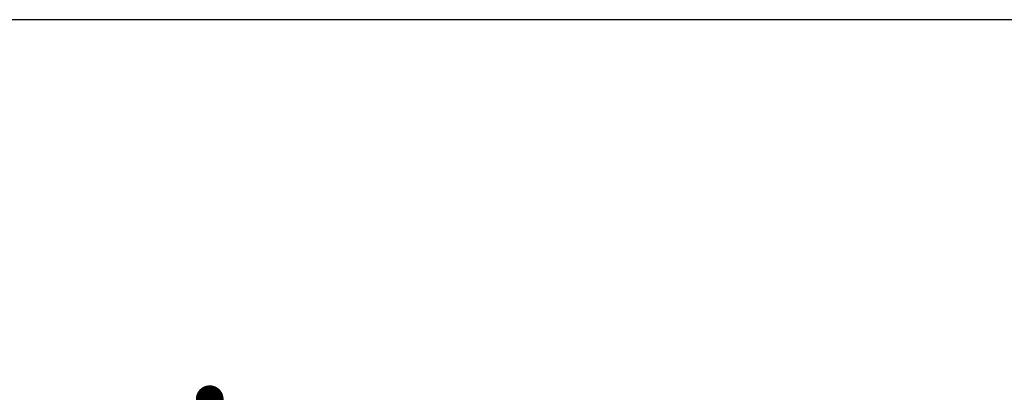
# Model space of a CAD drawing. Header units: millimetres. Extents: x 2985995 to 3127507, y -509231 to -458405.
# Tile 80 of 100: x 3054923 to 3055633, y -463697 to -463428. Entities that reach past the tile are written whole.
import ezdxf

# ---------------------------------------------------------------- set-up
doc = ezdxf.new("R2010")
doc.units = ezdxf.units.MM
doc.header["$LTSCALE"] = 1000
doc.header["$MEASUREMENT"] = 0
doc.layers.get('0').update_dxf_attribs({"linetype": 'CONTINUOUS'})
doc.layers.add('A-Wall Full', color=201, linetype='CONTINUOUS')
doc.layers.add('ELECTRICAL', color=7, linetype='CONTINUOUS')
doc.styles.get("Standard").update_dxf_attribs({"font": 'arial.ttf'})
doc.dimstyles.new('TFS-Dim', dxfattribs={"dimtxt": 75, "dimasz": 20, "dimexe": 25, "dimexo": 25, "dimgap": 5, "dimtad": 0, "dimdec": 0, "dimzin": 0, "dimdsep": 46, "dimtxsty": 'Standard', "dimcen": 0.09, "dimclrd": 8, "dimclre": 8, "dimadec": 0, "dimazin": 0, "dimtfac": 1, "dimtdec": 0, "dimtofl": 0, "dimtmove": 0, "dimatfit": 3, "dimldrblk": 'DOT', "dimfxl": 1, "dimtolj": 1, "dimtzin": 0, "dimlwd": -1, "dimlwe": -1, "dimarcsym": 0})

# ---------------------------------------------------------------- blocks, each defined once
blk = doc.blocks.new('_Dot')
at = {"color": 0, "linetype": 'ByBlock', "lineweight": -2}
blk.add_line((-0.5, 0), (-1, 0), dxfattribs=at)
at = {"color": 0, "linetype": 'ByBlock', "const_width": 0.5}
blk.add_lwpolyline([(-0.25, 0, 1), (0.25, 0, 1)], format="xyb", close=True, dxfattribs=at)

msp = doc.modelspace()

# ---------------------------------------------------------------- linework, layer by layer
at = {"layer": 'A-Wall Full'}
msp.add_line((3057139.74129, -463428.12209, 0), (3049279.74129, -463428.12209, 0), dxfattribs=at)

# ---------------------------------------------------------------- leaders
at = {"layer": 'ELECTRICAL'}
msp.add_leader([(3055059.64897, -463701.84179, 0), (3055059.61722, -464066.58749, 0)], dimstyle='TFS-Dim', override={"dimgap": 5, "dimtad": 0, "dimfxl": 10, "dimfxlon": 1, "dimtfill": 1, "dimtfillclr": 256, "dimarcsym": 1}, dxfattribs=at)

doc.saveas('drawing.dxf')
